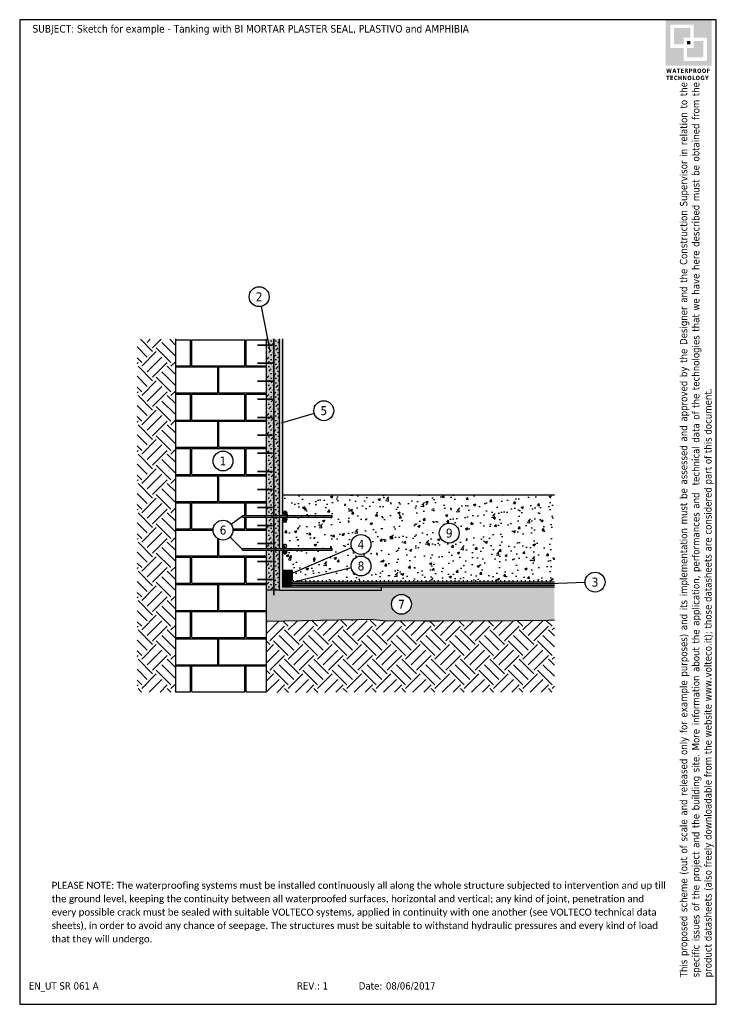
# Model space of a CAD drawing. Extents: x 81051.4 to 81072.4, y -8485.9 to -8456.2.
import ezdxf
from ezdxf.enums import TextEntityAlignment as Align

# ---------------------------------------------------------------- set-up
doc = ezdxf.new("R2010")
doc.units = 0
doc.header["$LTSCALE"] = 25
doc.header["$MEASUREMENT"] = 0
doc.linetypes.add('CONTINUA', pattern=[0])
doc.layers.get('0').update_dxf_attribs({"linetype": 'CONTINUOUS'})
doc.layers.add('143', color=7, linetype='CONTINUA')
doc.layers.add('nascosto', color=7, linetype='CONTINUOUS', lineweight=25, plot=False)
doc.styles.add('Tahoma', font='tahoma.ttf', dxfattribs={"height": 0.35})
pattern_1 = [(45, (131.456, 12.98184), (6e-17, 0.8838834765), [0.625, -0.625]), (45, (131.2903, 13.14757), (6e-17, 0.8838834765), [0.625, -0.625]), (45, (131.12454, 13.3133), (6e-17, 0.8838834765), [0.625, -0.625]), (135, (131.12454, 13.4238), (-0.8838834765, 1e-16), [0.625, -0.625]), (135, (131.2903, 13.5895), (-0.8838834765, 1e-16), [0.625, -0.625]), (135, (131.456, 13.75524), (-0.8838834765, 1e-16), [0.625, -0.625])]
pattern_2 = [(45, (188.43034, 12.64316), (-0.11048543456, 0.11048543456), [])]

msp = doc.modelspace()

# ---------------------------------------------------------------- hatches: boundary and pattern name
h = msp.add_hatch(color=252)
h.dxf.hatch_style = 1
h.paths.add_polyline_path([(81072.261, -8456.212), (81070.873, -8456.212), (81070.873, -8457.601), (81072.261, -8457.601)])
h.paths.add_polyline_path([(81071.018, -8457.061), (81071.018, -8456.359), (81071.72, -8456.359), (81071.72, -8456.752), (81072.116, -8456.752), (81072.116, -8457.454), (81071.414, -8457.454), (81071.414, -8457.061)], flags=16)
h.paths.add_polyline_path([(81071.121, -8456.957), (81071.121, -8456.462), (81071.616, -8456.462), (81071.616, -8456.752), (81071.414, -8456.752), (81071.414, -8456.957)], flags=0)
h.paths.add_polyline_path([(81071.517, -8457.061), (81071.72, -8457.061), (81071.72, -8456.855), (81072.013, -8456.855), (81072.013, -8457.35), (81071.517, -8457.35)], flags=0)
h.paths.add_polyline_path([(81071.517, -8456.957), (81071.517, -8456.855), (81071.616, -8456.855), (81071.616, -8456.957)], flags=0)
h.paths.add_polyline_path([(81071.616, -8456.462), (81071.121, -8456.462), (81071.121, -8456.957), (81071.414, -8456.957), (81071.414, -8456.752), (81071.616, -8456.752)], flags=0)
h.paths.add_polyline_path([(81071.616, -8456.855), (81071.517, -8456.855), (81071.517, -8456.957), (81071.616, -8456.957)], flags=0)
h.paths.add_polyline_path([(81072.013, -8456.855), (81071.72, -8456.855), (81071.72, -8457.061), (81071.517, -8457.061), (81071.517, -8457.35), (81072.013, -8457.35)], flags=0)
h = msp.add_hatch(color=252)
h.dxf.hatch_style = 1
h.paths.add_polyline_path([(81071.616, -8456.462), (81071.121, -8456.462), (81071.121, -8456.957), (81071.414, -8456.957), (81071.414, -8456.752), (81071.616, -8456.752)])
h = msp.add_hatch(color=252)
h.dxf.hatch_style = 1
h.paths.add_polyline_path([(81071.616, -8456.855), (81071.517, -8456.855), (81071.517, -8456.957), (81071.616, -8456.957)])
h = msp.add_hatch(color=252)
h.dxf.hatch_style = 1
h.paths.add_polyline_path([(81072.013, -8456.855), (81071.72, -8456.855), (81071.72, -8457.061), (81071.517, -8457.061), (81071.517, -8457.35), (81072.013, -8457.35)])
at = {"linetype": 'CONTINUA', "lineweight": 5}
h = msp.add_hatch(dxfattribs=at)
h.set_pattern_fill('EARTH', color=8, scale=2.5, angle=45, style=0)
h.set_pattern_definition(pattern_1)
h.paths.add_polyline_path([(81056.096, -8465.852), (81054.939, -8465.852), (81054.939, -8476.492), (81056.096, -8476.492)])
at = {"linetype": 'CONTINUA'}
h = msp.add_hatch(dxfattribs=at)
h.set_pattern_fill('AR-B816C', color=256, scale=0.1025, style=0)
h.set_pattern_definition([(0, (75.0273, -1.8277), (0.82, 0.82), [1.6015625, -0.0384375]), (0, (74.2073, -1.7893), (0.82, 0.82), [1.6015625, -0.0384375]), (90, (75.0273, -1.8277), (-0.82, 0.82), [-0.8584375, 0.7815625]), (90, (74.9888, -1.8277), (-0.82, 0.82), [-0.8584375, 0.7815625])])
h.paths.add_polyline_path([(81058.844, -8465.84), (81056.096, -8465.84), (81056.096, -8476.492), (81058.844, -8476.492), (81058.844, -8474.518), (81058.844, -8472.215), (81058.121, -8472.215), (81058.121, -8472.19), (81057.744, -8471.818, -0.67078), (81057.23, -8471.608, -0.731438), (81057.775, -8471.435), (81058.121, -8471.19), (81058.121, -8471.165), (81058.844, -8471.165)])
h.paths.add_polyline_path([(81057.83, -8469.524, -1), (81057.23, -8469.524, -1)], flags=16)
h.paths.add_polyline_path([(81058.844, -8471.215), (81058.121, -8471.215), (81058.121, -8471.19), (81057.775, -8471.435, -0.155109), (81057.83, -8471.608, -0.197046), (81057.744, -8471.818), (81058.121, -8472.19), (81058.121, -8472.165), (81058.844, -8472.165)], flags=17)
h.paths.add_polyline_path([(81057.361, -8469.727), (81057.699, -8469.727), (81057.699, -8469.321), (81057.361, -8469.321)], flags=8)
h.paths.add_polyline_path([(81057.361, -8469.727), (81057.699, -8469.727), (81057.699, -8469.321), (81057.361, -8469.321)], flags=8)
h.paths.add_polyline_path([(81057.361, -8469.727), (81057.699, -8469.727), (81057.699, -8469.321), (81057.361, -8469.321)], flags=8)
h.paths.add_polyline_path([(81057.361, -8469.727), (81057.699, -8469.727), (81057.699, -8469.321), (81057.361, -8469.321)], flags=8)
h = msp.add_hatch(color=253, dxfattribs=at)
h.dxf.hatch_style = 1
h.paths.add_polyline_path([(81058.966, -8465.84), (81058.844, -8465.84), (81058.844, -8466.034), (81058.953, -8466.034)], flags=17)
h.paths.add_polyline_path([(81059.062, -8465.84), (81058.966, -8465.84), (81058.953, -8466.034), (81058.844, -8466.034), (81058.844, -8471.165), (81059.062, -8471.165)])
h.paths.add_polyline_path([(81059.223, -8465.84), (81059.062, -8465.84), (81059.062, -8471.165), (81059.223, -8471.165)])
h.paths.add_polyline_path([(81059.062, -8471.215), (81058.844, -8471.215), (81058.844, -8472.165), (81059.062, -8472.165)])
h.paths.add_polyline_path([(81059.062, -8472.215), (81058.844, -8472.215), (81058.844, -8473.423), (81059.062, -8473.423)])
h.paths.add_polyline_path([(81059.223, -8472.215), (81059.062, -8472.215), (81059.062, -8473.423), (81059.223, -8473.423)])
h.paths.add_polyline_path([(81059.223, -8471.215), (81059.062, -8471.215), (81059.062, -8472.165), (81059.223, -8472.165)])
h = msp.add_hatch(dxfattribs=at)
h.set_pattern_fill('MUDST', color=256, scale=0.4, angle=45)
h.set_pattern_definition([(45, (75.02728, -1.8277), (0.07071067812, 0.21213203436), [0.1, -0.1, 0, -0.1, 0, -0.1])])
h.paths.add_polyline_path([(81059.062, -8472.215), (81058.844, -8472.215), (81058.844, -8473.423), (81059.062, -8473.423)])
h.paths.add_polyline_path([(81059.223, -8472.215), (81059.062, -8472.215), (81059.062, -8473.423), (81059.223, -8473.423)])
h.paths.add_polyline_path([(81059.062, -8471.215), (81058.844, -8471.215), (81058.844, -8472.165), (81059.062, -8472.165)])
h.paths.add_polyline_path([(81059.223, -8471.215), (81059.062, -8471.215), (81059.062, -8472.165), (81059.223, -8472.165)])
h.paths.add_polyline_path([(81059.062, -8465.84), (81058.966, -8465.84), (81058.953, -8466.034), (81058.844, -8466.034), (81058.844, -8471.165), (81059.062, -8471.165)])
h.paths.add_polyline_path([(81058.966, -8465.84), (81058.844, -8465.84), (81058.844, -8466.034), (81058.953, -8466.034)], flags=17)
h.paths.add_polyline_path([(81059.223, -8465.84), (81059.062, -8465.84), (81059.062, -8471.165), (81059.223, -8471.165)])
h = msp.add_hatch(color=146, dxfattribs=at)
h.dxf.hatch_style = 1
h.paths.add_polyline_path([(81059.323, -8472.215), (81059.223, -8472.215), (81059.223, -8473.423), (81062.31, -8473.423), (81062.31, -8473.323), (81059.323, -8473.323)])
h.paths.add_polyline_path([(81059.323, -8471.215), (81059.223, -8471.215), (81059.223, -8472.165), (81059.323, -8472.165)])
h.paths.add_polyline_path([(81059.323, -8465.84), (81059.223, -8465.84), (81059.223, -8471.165), (81059.323, -8471.165)])
h = msp.add_hatch(dxfattribs=at)
h.set_pattern_fill('AR-CONC', color=256, scale=0.1)
h.set_pattern_definition([(50, (75.0273, -1.8277), (0.7172601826, -0.062752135), [0.075, -0.825]), (355, (75.0273, -1.8277), (-0.1387513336, 0.752192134), [0.06, -0.66]), (100.4514445, (75.08705, -1.8329), (0.578508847, 0.689439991), [0.063740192, -0.701142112]), (46.1842, (75.0273, -1.6277), (1.067241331, -0.165519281), [0.1125, -1.2375]), (96.6356355, (75.1162, -1.6415), (0.934661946, 0.974118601), [0.095610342, -1.05171376]), (351.184164, (75.0273, -1.6277), (0.934661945, 0.9741186), [0.09, -0.990000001]), (21, (75.1273, -1.6777), (0.596907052, -0.4026188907), [0.075, -0.825]), (326, (75.1273, -1.6777), (0.243315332, 0.725150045), [0.06, -0.66]), (71.4514447, (75.177, -1.71125), (0.840222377, 0.322531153), [0.06374019, -0.701142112]), (37.5, (75.02728, -1.8277), (0.0121598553, 0.3328938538), [0, -0.652, 0, -0.67, 0, -0.6625]), (7.5, (75.02728, -1.8277), (0.2630695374, 0.3944117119), [0, -0.382, 0, -0.637, 0, -0.2525]), (327.5, (74.80428, -1.8277), (0.5338224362, -0.0225548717), [0, -0.25, 0, -0.78, 0, -1.035]), (317.5, (74.7043, -1.8277), (0.5831861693, 0.1001049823), [0, -0.325, 0, -0.518, 0, -0.735])])
h.paths.add_polyline_path([(81061.988, -8472.04, -0.842857), (81061.405, -8472.14), (81059.623, -8472.771), (81059.623, -8473.023), (81059.623, -8473.066), (81061.393, -8472.744, -0.044968), (81061.388, -8472.691, -1), (81061.988, -8472.691, -0.913935), (81061.393, -8472.744), (81059.623, -8473.066), (81059.623, -8473.123), (81067.518, -8473.123), (81067.518, -8470.54), (81059.323, -8470.54), (81059.323, -8471.165), (81060.818, -8471.165), (81060.818, -8471.215), (81059.323, -8471.215), (81059.323, -8472.165), (81060.818, -8472.165), (81060.818, -8472.215), (81059.323, -8472.215), (81059.323, -8472.723), (81059.623, -8472.723), (81059.623, -8472.771), (81061.405, -8472.14, -0.085271), (81061.388, -8472.04, -1)])
h.paths.add_polyline_path([(81059.445, -8472.082, -0.043665), (81059.446, -8472.091), (81059.446, -8472.086)], flags=16)
h.paths.add_polyline_path([(81059.446, -8472.095), (81059.442, -8472.112), (81059.432, -8472.127), (81059.417, -8472.137), (81059.4, -8472.141), (81059.383, -8472.14), (81059.367, -8472.132), (81059.354, -8472.12), (81059.347, -8472.104), (81059.346, -8472.086), (81059.35, -8472.069), (81059.36, -8472.055), (81059.375, -8472.045), (81059.392, -8472.04), (81059.409, -8472.042), (81059.425, -8472.049), (81059.437, -8472.062), (81059.445, -8472.078)], flags=16)
h.paths.add_polyline_path([(81059.449, -8472.275), (81059.449, -8472.271), (81059.448, -8472.267, -0.043665)], flags=16)
h.paths.add_polyline_path([(81059.442, -8472.25), (81059.437, -8472.243), (81059.431, -8472.237), (81059.424, -8472.232), (81059.416, -8472.228), (81059.408, -8472.226), (81059.399, -8472.225), (81059.39, -8472.226), (81059.382, -8472.228), (81059.374, -8472.232), (81059.367, -8472.237), (81059.361, -8472.243), (81059.356, -8472.25), (81059.352, -8472.258), (81059.35, -8472.267), (81059.349, -8472.275), (81059.35, -8472.284), (81059.352, -8472.292), (81059.356, -8472.3), (81059.361, -8472.307), (81059.367, -8472.314), (81059.374, -8472.319), (81059.382, -8472.322), (81059.39, -8472.325), (81059.399, -8472.325), (81059.408, -8472.325), (81059.416, -8472.322), (81059.424, -8472.319), (81059.431, -8472.314), (81059.437, -8472.307), (81059.442, -8472.3), (81059.446, -8472.292), (81059.449, -8472.28), (81059.448, -8472.262)], flags=16)
h.paths.add_polyline_path([(81059.453, -8471.284), (81059.454, -8471.28), (81059.453, -8471.275, -0.043665)], flags=16)
h.paths.add_polyline_path([(81059.452, -8471.271), (81059.454, -8471.288), (81059.449, -8471.305), (81059.439, -8471.32), (81059.425, -8471.33), (81059.408, -8471.334), (81059.39, -8471.333), (81059.374, -8471.325), (81059.362, -8471.313), (81059.355, -8471.297), (81059.353, -8471.28), (81059.358, -8471.263), (81059.368, -8471.248), (81059.382, -8471.238), (81059.399, -8471.234), (81059.417, -8471.235), (81059.432, -8471.242), (81059.445, -8471.255)], flags=16)
h.paths.add_polyline_path([(81059.452, -8471.089), (81059.452, -8471.085), (81059.451, -8471.08, -0.043665)], flags=16)
h.paths.add_polyline_path([(81059.438, -8471.125), (81059.423, -8471.135), (81059.406, -8471.139), (81059.389, -8471.138), (81059.373, -8471.13), (81059.36, -8471.118), (81059.353, -8471.102), (81059.352, -8471.085), (81059.356, -8471.068), (81059.366, -8471.053), (81059.381, -8471.043), (81059.398, -8471.039), (81059.415, -8471.04), (81059.431, -8471.048), (81059.443, -8471.06), (81059.451, -8471.076), (81059.452, -8471.093), (81059.448, -8471.11)], flags=16)
h.paths.add_polyline_path([(81064.048, -8471.698, -1), (81064.648, -8471.698, -1)], flags=16)
h.paths.add_polyline_path([(81064.177, -8471.908), (81064.52, -8471.908), (81064.52, -8471.487), (81064.177, -8471.487)], flags=8)
at = {"linetype": 'CONTINUA', "lineweight": 5}
h = msp.add_hatch(dxfattribs=at)
h.set_pattern_fill('ANSI31', color=256, scale=1.25, style=0)
h.set_pattern_definition(pattern_2)
edge = h.paths.add_edge_path()
edge.add_line((81058.121, -8471.215), (81060.818, -8471.215))
edge.add_line((81058.121, -8471.165), (81060.818, -8471.165))
at = {"linetype": 'CONTINUA'}
h = msp.add_hatch(color=133, dxfattribs=at)
h.paths.add_polyline_path([(81059.452, -8471.089, 0.000004), (81059.452, -8471.089), (81059.451, -8471.08), (81059.449, -8471.072), (81059.445, -8471.064), (81059.44, -8471.057), (81059.434, -8471.051), (81059.427, -8471.046), (81059.419, -8471.042), (81059.411, -8471.04), (81059.402, -8471.039), (81059.393, -8471.04), (81059.385, -8471.042), (81059.377, -8471.046), (81059.37, -8471.051), (81059.364, -8471.057), (81059.359, -8471.064), (81059.355, -8471.072), (81059.353, -8471.08), (81059.352, -8471.089), (81059.353, -8471.098), (81059.355, -8471.106), (81059.359, -8471.114), (81059.364, -8471.121), (81059.37, -8471.127), (81059.377, -8471.132), (81059.385, -8471.136), (81059.393, -8471.138), (81059.402, -8471.139), (81059.411, -8471.138), (81059.419, -8471.136), (81059.427, -8471.132), (81059.434, -8471.127), (81059.44, -8471.121), (81059.445, -8471.114), (81059.449, -8471.106), (81059.451, -8471.098)])
h.paths.add_polyline_path([(81059.447, -8471.259), (81059.442, -8471.252), (81059.436, -8471.246), (81059.428, -8471.241), (81059.421, -8471.237), (81059.412, -8471.235), (81059.403, -8471.234), (81059.395, -8471.235), (81059.386, -8471.237), (81059.378, -8471.241), (81059.371, -8471.246), (81059.365, -8471.252), (81059.36, -8471.259), (81059.356, -8471.267), (81059.354, -8471.275), (81059.353, -8471.284), (81059.354, -8471.293), (81059.356, -8471.301), (81059.36, -8471.309), (81059.365, -8471.316), (81059.371, -8471.322), (81059.378, -8471.327), (81059.386, -8471.331), (81059.395, -8471.333), (81059.403, -8471.334), (81059.412, -8471.333), (81059.421, -8471.331), (81059.428, -8471.327), (81059.436, -8471.322), (81059.442, -8471.316), (81059.447, -8471.309), (81059.45, -8471.301), (81059.453, -8471.293), (81059.453, -8471.284, 0.000004), (81059.453, -8471.284), (81059.453, -8471.275), (81059.45, -8471.267)])
at = {"linetype": 'CONTINUA', "lineweight": 5}
h = msp.add_hatch(dxfattribs=at)
h.set_pattern_fill('ANSI31', color=256, scale=1.25, style=0)
h.set_pattern_definition(pattern_2)
edge = h.paths.add_edge_path()
edge.add_line((81058.121, -8472.215), (81060.818, -8472.215))
edge.add_line((81058.121, -8472.165), (81060.818, -8472.165))
at = {"linetype": 'CONTINUA'}
h = msp.add_hatch(color=133, dxfattribs=at)
edge = h.paths.add_edge_path()
edge.add_arc((81059.396, -8472.091), 0.05, 0, 360)
edge = h.paths.add_edge_path()
edge.add_arc((81059.399, -8472.275), 0.05, 0, 360)
edge = h.paths.add_edge_path()
edge.add_line((81059.421, -8472.048), (81059.413, -8472.044))
edge.add_line((81059.413, -8472.044), (81059.405, -8472.042))
edge.add_line((81059.405, -8472.042), (81059.396, -8472.041))
edge.add_line((81059.396, -8472.041), (81059.387, -8472.042))
edge.add_line((81059.387, -8472.042), (81059.379, -8472.044))
edge.add_line((81059.449, -8472.275), (81059.448, -8472.267))
edge.add_line((81059.448, -8472.267), (81059.446, -8472.258))
edge.add_line((81059.437, -8472.307), (81059.442, -8472.3))
edge.add_line((81059.442, -8472.3), (81059.446, -8472.292))
edge.add_line((81059.446, -8472.292), (81059.448, -8472.284))
edge.add_line((81059.448, -8472.284), (81059.449, -8472.275))
h = msp.add_hatch(color=1)
h.dxf.hatch_style = 1
h.paths.add_polyline_path([(81059.623, -8472.823), (81059.323, -8472.823), (81059.323, -8473.123), (81059.623, -8473.123)])
h = msp.add_hatch(dxfattribs=at)
h.set_pattern_fill('AR-SAND', color=256, scale=0.1)
h.set_pattern_definition([(37.5, (75.02728, -1.8277), (-0.0062993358, 0.1926823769), [0, -0.152, 0, -0.17, 0, -0.1625]), (7.5, (75.02728, -1.8277), (0.1769776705, 0.2822146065), [0, -0.082, 0, -0.137, 0, -0.0525]), (327.5, (74.90428, -1.8277), (0.31141418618, 0.00056590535), [0, -0.05, 0, -0.18, 0, -0.235]), (317.5, (74.90428, -1.8277), (0.3006126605, 0.0877675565), [0, -0.025, 0, -0.118, 0, -0.135])])
h.paths.add_polyline_path([(81067.518, -8473.323), (81062.31, -8473.323), (81062.31, -8473.423), (81059.223, -8473.423), (81058.844, -8473.423), (81058.844, -8474.35), (81061.562, -8474.302), (81061.956, -8474.295), (81062.461, -8474.341), (81062.921, -8474.334), (81063.555, -8474.341), (81064.06, -8474.347), (81066.326, -8474.333), (81067.352, -8474.327), (81067.518, -8474.313)])
h.paths.add_polyline_path([(81062.608, -8473.846, -1), (81063.208, -8473.846, -1)], flags=16)
h.paths.add_polyline_path([(81062.739, -8474.048), (81063.076, -8474.048), (81063.076, -8473.643), (81062.739, -8473.643)], flags=8)
h = msp.add_hatch(color=133)
h.dxf.hatch_style = 1
h.paths.add_polyline_path([(81059.569, -8473.123), (81059.323, -8473.123), (81059.323, -8473.323), (81059.569, -8473.323)])
h = msp.add_hatch(dxfattribs=at)
h.set_pattern_fill('LINE', color=256, angle=90)
h.set_pattern_definition([(90, (75.02728, -1.8277), (-0.125, 8e-18), [])])
h.paths.add_polyline_path([(81059.569, -8473.123), (81059.569, -8473.173), (81067.518, -8473.173), (81067.518, -8473.123)])
h = msp.add_hatch(color=4, dxfattribs=at)
h.dxf.hatch_style = 1
h.paths.add_polyline_path([(81059.569, -8473.173), (81059.569, -8473.223), (81067.518, -8473.223), (81067.518, -8473.173)])
h.paths.add_polyline_path([(81059.569, -8473.273), (81059.569, -8473.323), (81067.518, -8473.323), (81067.518, -8473.273)])
at = {"linetype": 'CONTINUA', "lineweight": 5}
h = msp.add_hatch(dxfattribs=at)
h.set_pattern_fill('EARTH', color=8, scale=2.5, angle=45, style=0)
h.set_pattern_definition(pattern_1)
h.paths.add_polyline_path([(81067.518, -8474.313), (81067.169, -8474.339), (81066.143, -8474.346), (81063.877, -8474.359), (81063.372, -8474.353), (81062.738, -8474.347), (81062.279, -8474.353), (81061.773, -8474.307), (81061.379, -8474.314), (81058.85, -8474.359), (81058.85, -8476.504), (81067.518, -8476.492)])

# ---------------------------------------------------------------- linework, layer by layer
at = {"linetype": 'CONTINUA'}
for p, q in [((81058.677, -8464.862), (81058.942, -8466.198)), ((81056.096, -8465.84), (81056.096, -8476.492)), ((81058.844, -8471.165), (81058.844, -8465.84)), ((81059.223, -8465.84), (81059.223, -8471.165)), ((81059.323, -8465.84), (81059.323, -8471.165)), ((81060.279, -8468.09), (81059.286, -8468.378)), ((81058.121, -8471.19), (81057.775, -8471.435)), ((81058.844, -8472.165), (81058.844, -8471.215)), ((81059.223, -8471.215), (81059.223, -8472.165)), ((81059.323, -8471.215), (81059.323, -8472.165)), ((81057.744, -8471.818), (81058.121, -8472.19)), ((81058.844, -8474.518), (81058.844, -8472.215)), ((81059.223, -8472.215), (81059.223, -8473.423)), ((81059.323, -8472.215), (81059.323, -8473.323)), ((81061.405, -8472.14), (81059.459, -8472.98)), ((81061.393, -8472.744), (81059.459, -8473.228)), ((81059.623, -8473.123), (81059.323, -8473.123)), ((81059.323, -8473.323), (81062.31, -8473.323)), ((81062.31, -8473.423), (81062.31, -8473.323)), ((81068.446, -8473.189), (81067.086, -8473.24)), ((81059.223, -8473.423), (81058.844, -8473.423)), ((81059.223, -8473.423), (81062.31, -8473.423)), ((81058.844, -8476.492), (81058.844, -8474.518))]:
    msp.add_line(p, q, dxfattribs=at)
at = {"linetype": 'CONTINUA', "lineweight": 35}
for p, q in [((81059.062, -8465.928), (81059.062, -8465.851)), ((81059.024, -8466.034), (81058.566, -8466.034)), ((81059.024, -8466.575), (81058.566, -8466.575)), ((81059.024, -8467.117), (81058.566, -8467.117)), ((81059.024, -8467.661), (81058.566, -8467.661)), ((81059.024, -8468.211), (81058.566, -8468.211)), ((81059.024, -8468.749), (81058.566, -8468.749)), ((81059.024, -8469.29), (81058.566, -8469.29)), ((81059.024, -8469.84), (81058.566, -8469.84)), ((81059.024, -8470.388), (81058.566, -8470.388)), ((81059.024, -8470.923), (81058.566, -8470.923)), ((81059.024, -8471.467), (81058.566, -8471.467)), ((81059.024, -8472.01), (81058.566, -8472.01)), ((81059.024, -8473.1), (81058.566, -8473.1))]:
    msp.add_line(p, q, dxfattribs=at)
at = {"linetype": 'CONTINUA', "lineweight": 35, "ltscale": 0.015}
msp.add_line((81059.024, -8472.554), (81058.566, -8472.554), dxfattribs=at)
msp.add_line((81059.569, -8473.123), (81059.569, -8473.323))
for points in [[(81059.062, -8465.84), (81059.062, -8471.165)], [(81059.062, -8471.215), (81059.062, -8472.165)], [(81059.062, -8472.215), (81059.062, -8473.575)]]:
    msp.add_lwpolyline(points, dxfattribs=at)
at = {"linetype": 'CONTINUA'}
msp.add_lwpolyline([(81058.844, -8474.35), (81061.562, -8474.302), (81061.956, -8474.295), (81062.461, -8474.341), (81062.921, -8474.334), (81063.555, -8474.341), (81064.06, -8474.347), (81066.326, -8474.333), (81067.352, -8474.327), (81067.518, -8474.313)], dxfattribs=at)
for centre in [(81058.619, -8464.568), (81060.567, -8468.007), (81057.53, -8469.524), (81057.53, -8471.608), (81064.348, -8471.698), (81061.688, -8472.04), (81061.688, -8472.691), (81068.745, -8473.177), (81062.908, -8473.846)]:
    msp.add_circle(centre, 0.3, dxfattribs=at)
at = {"layer": '143', "color": 7}
for p, q in [((81059.323, -8470.54), (81067.518, -8470.54)), ((81058.121, -8471.165), (81060.818, -8471.165)), ((81058.121, -8471.165), (81058.121, -8471.215)), ((81058.121, -8471.215), (81060.818, -8471.215)), ((81059.353, -8471.08), (81059.352, -8471.089)), ((81059.352, -8471.089), (81059.353, -8471.098)), ((81059.355, -8471.072), (81059.353, -8471.08)), ((81059.353, -8471.098), (81059.355, -8471.106)), ((81059.354, -8471.275), (81059.353, -8471.284)), ((81059.353, -8471.284), (81059.354, -8471.293)), ((81059.356, -8471.267), (81059.354, -8471.275)), ((81059.354, -8471.293), (81059.356, -8471.301)), ((81059.359, -8471.064), (81059.355, -8471.072)), ((81059.355, -8471.106), (81059.359, -8471.114)), ((81059.36, -8471.259), (81059.356, -8471.267)), ((81059.356, -8471.301), (81059.36, -8471.309)), ((81059.364, -8471.057), (81059.359, -8471.064)), ((81059.359, -8471.114), (81059.364, -8471.121)), ((81059.365, -8471.252), (81059.36, -8471.259)), ((81059.36, -8471.309), (81059.365, -8471.316)), ((81059.37, -8471.051), (81059.364, -8471.057)), ((81059.364, -8471.121), (81059.37, -8471.127)), ((81059.371, -8471.246), (81059.365, -8471.252)), ((81059.365, -8471.316), (81059.371, -8471.322)), ((81059.377, -8471.046), (81059.37, -8471.051)), ((81059.37, -8471.127), (81059.377, -8471.132)), ((81059.378, -8471.241), (81059.371, -8471.246)), ((81059.371, -8471.322), (81059.378, -8471.327)), ((81059.385, -8471.042), (81059.377, -8471.046)), ((81059.377, -8471.132), (81059.385, -8471.136)), ((81059.386, -8471.237), (81059.378, -8471.241)), ((81059.378, -8471.327), (81059.386, -8471.331)), ((81059.393, -8471.04), (81059.385, -8471.042)), ((81059.385, -8471.136), (81059.393, -8471.138)), ((81059.395, -8471.235), (81059.386, -8471.237)), ((81059.386, -8471.331), (81059.395, -8471.333)), ((81059.402, -8471.039), (81059.393, -8471.04)), ((81059.393, -8471.138), (81059.402, -8471.139)), ((81059.403, -8471.234), (81059.395, -8471.235)), ((81059.411, -8471.04), (81059.402, -8471.039)), ((81059.402, -8471.139), (81059.411, -8471.138)), ((81059.412, -8471.235), (81059.403, -8471.234)), ((81059.419, -8471.042), (81059.411, -8471.04)), ((81059.411, -8471.138), (81059.419, -8471.136)), ((81059.421, -8471.237), (81059.412, -8471.235)), ((81059.412, -8471.333), (81059.421, -8471.331)), ((81059.427, -8471.046), (81059.419, -8471.042)), ((81059.419, -8471.136), (81059.427, -8471.132)), ((81059.428, -8471.241), (81059.421, -8471.237)), ((81059.421, -8471.331), (81059.428, -8471.327)), ((81059.434, -8471.051), (81059.427, -8471.046)), ((81059.427, -8471.132), (81059.434, -8471.127)), ((81059.436, -8471.246), (81059.428, -8471.241)), ((81059.428, -8471.327), (81059.436, -8471.322)), ((81059.44, -8471.057), (81059.434, -8471.051)), ((81059.434, -8471.127), (81059.44, -8471.121)), ((81059.442, -8471.252), (81059.436, -8471.246)), ((81059.436, -8471.322), (81059.442, -8471.316)), ((81059.445, -8471.064), (81059.44, -8471.057)), ((81059.44, -8471.121), (81059.445, -8471.114)), ((81059.447, -8471.259), (81059.442, -8471.252)), ((81059.442, -8471.316), (81059.447, -8471.309)), ((81059.449, -8471.072), (81059.445, -8471.064)), ((81059.445, -8471.114), (81059.449, -8471.106)), ((81059.45, -8471.267), (81059.447, -8471.259)), ((81059.447, -8471.309), (81059.45, -8471.301)), ((81059.451, -8471.08), (81059.449, -8471.072)), ((81059.449, -8471.106), (81059.451, -8471.098)), ((81059.453, -8471.275), (81059.45, -8471.267)), ((81059.45, -8471.301), (81059.453, -8471.293)), ((81059.452, -8471.089), (81059.451, -8471.08)), ((81059.451, -8471.098), (81059.452, -8471.089)), ((81059.453, -8471.284), (81059.453, -8471.275)), ((81059.453, -8471.293), (81059.453, -8471.284)), ((81060.818, -8471.215), (81060.818, -8471.165)), ((81059.395, -8471.333), (81059.403, -8471.334)), ((81059.403, -8471.334), (81059.412, -8471.333)), ((81058.121, -8472.165), (81060.818, -8472.165)), ((81058.121, -8472.215), (81058.121, -8472.165)), ((81058.121, -8472.215), (81060.818, -8472.215)), ((81059.347, -8472.082), (81059.346, -8472.091)), ((81059.346, -8472.091), (81059.347, -8472.1)), ((81059.349, -8472.074), (81059.347, -8472.082)), ((81059.347, -8472.1), (81059.349, -8472.108)), ((81059.353, -8472.066), (81059.349, -8472.074)), ((81059.349, -8472.108), (81059.353, -8472.116)), ((81059.358, -8472.059), (81059.353, -8472.066)), ((81059.353, -8472.116), (81059.358, -8472.123)), ((81059.364, -8472.053), (81059.358, -8472.059)), ((81059.358, -8472.123), (81059.364, -8472.129)), ((81059.371, -8472.048), (81059.364, -8472.053)), ((81059.364, -8472.129), (81059.371, -8472.134)), ((81059.379, -8472.044), (81059.371, -8472.048)), ((81059.371, -8472.134), (81059.379, -8472.138)), ((81059.387, -8472.042), (81059.379, -8472.044)), ((81059.379, -8472.138), (81059.387, -8472.14)), ((81059.396, -8472.041), (81059.387, -8472.042)), ((81059.387, -8472.14), (81059.396, -8472.141)), ((81059.405, -8472.042), (81059.396, -8472.041)), ((81059.396, -8472.141), (81059.405, -8472.14)), ((81059.413, -8472.044), (81059.405, -8472.042)), ((81059.405, -8472.14), (81059.413, -8472.138)), ((81059.421, -8472.048), (81059.413, -8472.044)), ((81059.413, -8472.138), (81059.421, -8472.134)), ((81059.428, -8472.053), (81059.421, -8472.048)), ((81059.421, -8472.134), (81059.428, -8472.129)), ((81059.434, -8472.059), (81059.428, -8472.053)), ((81059.428, -8472.129), (81059.434, -8472.123)), ((81059.439, -8472.066), (81059.434, -8472.059)), ((81059.434, -8472.123), (81059.439, -8472.116)), ((81059.443, -8472.074), (81059.439, -8472.066)), ((81059.439, -8472.116), (81059.443, -8472.108)), ((81059.445, -8472.082), (81059.443, -8472.074)), ((81059.443, -8472.108), (81059.445, -8472.1)), ((81059.446, -8472.091), (81059.445, -8472.082)), ((81059.445, -8472.1), (81059.446, -8472.091)), ((81060.818, -8472.215), (81060.818, -8472.165)), ((81059.35, -8472.267), (81059.349, -8472.275)), ((81059.349, -8472.275), (81059.35, -8472.284)), ((81059.352, -8472.258), (81059.35, -8472.267)), ((81059.35, -8472.284), (81059.352, -8472.292)), ((81059.356, -8472.25), (81059.352, -8472.258)), ((81059.352, -8472.292), (81059.356, -8472.3)), ((81059.361, -8472.243), (81059.356, -8472.25)), ((81059.356, -8472.3), (81059.361, -8472.307)), ((81059.367, -8472.237), (81059.361, -8472.243)), ((81059.361, -8472.307), (81059.367, -8472.314)), ((81059.374, -8472.232), (81059.367, -8472.237)), ((81059.367, -8472.314), (81059.374, -8472.319)), ((81059.382, -8472.228), (81059.374, -8472.232)), ((81059.374, -8472.319), (81059.382, -8472.322)), ((81059.39, -8472.226), (81059.382, -8472.228)), ((81059.382, -8472.322), (81059.39, -8472.325)), ((81059.399, -8472.225), (81059.39, -8472.226)), ((81059.39, -8472.325), (81059.399, -8472.325)), ((81059.408, -8472.226), (81059.399, -8472.225)), ((81059.399, -8472.325), (81059.408, -8472.325)), ((81059.416, -8472.228), (81059.408, -8472.226)), ((81059.408, -8472.325), (81059.416, -8472.322)), ((81059.424, -8472.232), (81059.416, -8472.228)), ((81059.416, -8472.322), (81059.424, -8472.319)), ((81059.431, -8472.237), (81059.424, -8472.232)), ((81059.424, -8472.319), (81059.431, -8472.314)), ((81059.437, -8472.243), (81059.431, -8472.237)), ((81059.431, -8472.314), (81059.437, -8472.307)), ((81059.442, -8472.25), (81059.437, -8472.243)), ((81059.437, -8472.307), (81059.442, -8472.3)), ((81059.446, -8472.258), (81059.442, -8472.25)), ((81059.442, -8472.3), (81059.446, -8472.292)), ((81059.448, -8472.267), (81059.446, -8472.258)), ((81059.446, -8472.292), (81059.448, -8472.284)), ((81059.449, -8472.275), (81059.448, -8472.267)), ((81059.448, -8472.284), (81059.449, -8472.275)), ((81059.623, -8472.823), (81059.323, -8472.823)), ((81059.623, -8473.123), (81059.623, -8472.823)), ((81059.323, -8473.323), (81061.323, -8473.323)), ((81059.569, -8473.173), (81067.518, -8473.173)), ((81059.569, -8473.223), (81067.518, -8473.223)), ((81059.569, -8473.273), (81067.518, -8473.273)), ((81061.268, -8473.323), (81067.518, -8473.323))]:
    msp.add_line(p, q, dxfattribs=at)
for centre, radius in [((81058.619, -8464.568), 0.3), ((81058.619, -8464.568), 0.3), ((81060.567, -8468.007), 0.3), ((81060.567, -8468.007), 0.3), ((81057.53, -8469.524), 0.3), ((81057.53, -8469.524), 0.3), ((81057.53, -8469.524), 0.3), ((81057.53, -8469.524), 0.3), ((81057.53, -8471.608), 0.3), ((81057.53, -8471.608), 0.3), ((81057.53, -8471.608), 0.3), ((81057.53, -8471.608), 0.3), ((81059.402, -8471.089), 0.05), ((81059.403, -8471.284), 0.05), ((81064.348, -8471.698), 0.3), ((81061.688, -8472.04), 0.3), ((81059.396, -8472.091), 0.05), ((81059.399, -8472.275), 0.05), ((81061.688, -8472.691), 0.3), ((81068.745, -8473.177), 0.3), ((81068.745, -8473.177), 0.3), ((81062.908, -8473.846), 0.3), ((81062.908, -8473.846), 0.3)]:
    msp.add_circle(centre, radius, dxfattribs=at)
at = {"layer": 'nascosto', "color": 6, "linetype": 'CONTINUA'}
for p, q in [((81051.4, -8456.212), (81051.4, -8485.912)), ((81072.4, -8456.212), (81051.4, -8456.212)), ((81072.4, -8485.912), (81072.4, -8456.212)), ((81051.4, -8485.912), (81072.4, -8485.912))]:
    msp.add_line(p, q, dxfattribs=at)

# ---------------------------------------------------------------- texts
at = {"style": 'Tahoma'}
for s, p in [('EN_UT SR 061 A', (81051.677, -8485.247)), ('REV.:', (81059.758, -8485.247)), ('1', (81060.534, -8485.247)), ('Date:', (81061.622, -8485.247)), ('08/06/2017', (81062.439, -8485.247))]:
    msp.add_text(s, height=0.22, rotation=0.0017, dxfattribs=at).set_placement(p, align=Align.TOP_LEFT)
at = {"insert": (81051.787, -8456.371), "char_height": 0.23, "attachment_point": 1, "style": 'Tahoma'}
msp.add_mtext_dynamic_manual_height_columns('\\pxa0.83333,sm1.15;SUBJECT: Sketch for example - Tanking with BI MORTAR PLASTER SEAL, PLASTIVO and AMPHIBIA', width=19.87543, gutter_width=0, heights=[2.721], dxfattribs=at)
at = {"color": 252, "insert": (81070.89, -8457.687), "char_height": 0.13017, "attachment_point": 1, "style": 'Tahoma'}
msp.add_mtext_dynamic_manual_height_columns('{\\fTahoma|b1|i0|c0|p34;\\T1.1;WATERPROOF TECHNOLOGY}', width=1.63687, gutter_width=12.5, heights=[0], dxfattribs=at)
at = {"insert": (81071.304, -8485.097), "char_height": 0.22, "attachment_point": 1, "rotation": 90, "style": 'Tahoma'}
msp.add_mtext_dynamic_manual_height_columns('\\pxqj;This proposed scheme (out of scale and released only for example purposes) and its implementation must be assessed and approved by the Designer and the Construction Supervisor in relation to the specific issues of the project and the building site. More information about the application, performances and  technical data of the technologies that we have here described must be obtained from the product datasheets (also freely downloadable from the website www.volteco.it); those datasheets are considered part of this document.', width=26.9233, gutter_width=0, heights=[3.545], dxfattribs=at)
at = {"color": 1, "insert": (81052.365, -8482.217), "char_height": 0.23, "width": 18.5956, "attachment_point": 1, "style": 'Tahoma'}
msp.add_mtext('\\pxa0.83333,sm1.15;{\\fCalibri|b0|i0|c0|p34;\\H0.91667x;\\C256;PLEASE NOTE: The waterproofing systems must be installed continuously all along the whole structure subjected to intervention and up till the ground level, keeping the continuity between all waterproofed surfaces, horizontal and vertical; any kind of joint, penetration and every possible crack must be sealed with suitable VOLTECO systems, applied in continuity with one another (see VOLTECO technical data sheets), in order to avoid any chance of seepage. The structures must be suitable to withstand hydraulic pressures and every kind of load that they will undergo.}', dxfattribs=at)
at = {"layer": '143', "color": 7, "style": 'Tahoma'}
for s, p in [('2', (81058.619, -8464.568)), ('5', (81060.567, -8468.007)), ('1', (81057.53, -8469.524)), ('1', (81057.53, -8469.524)), ('1', (81057.53, -8469.524)), ('1', (81057.53, -8469.524)), ('6', (81057.53, -8471.608)), ('9', (81064.348, -8471.698)), ('4', (81061.688, -8472.04)), ('8', (81061.688, -8472.691)), ('3', (81068.745, -8473.177)), ('7', (81062.908, -8473.846))]:
    msp.add_text(s, height=0.27, dxfattribs=at).set_placement(p, align=Align.MIDDLE)

doc.saveas('drawing.dxf')
